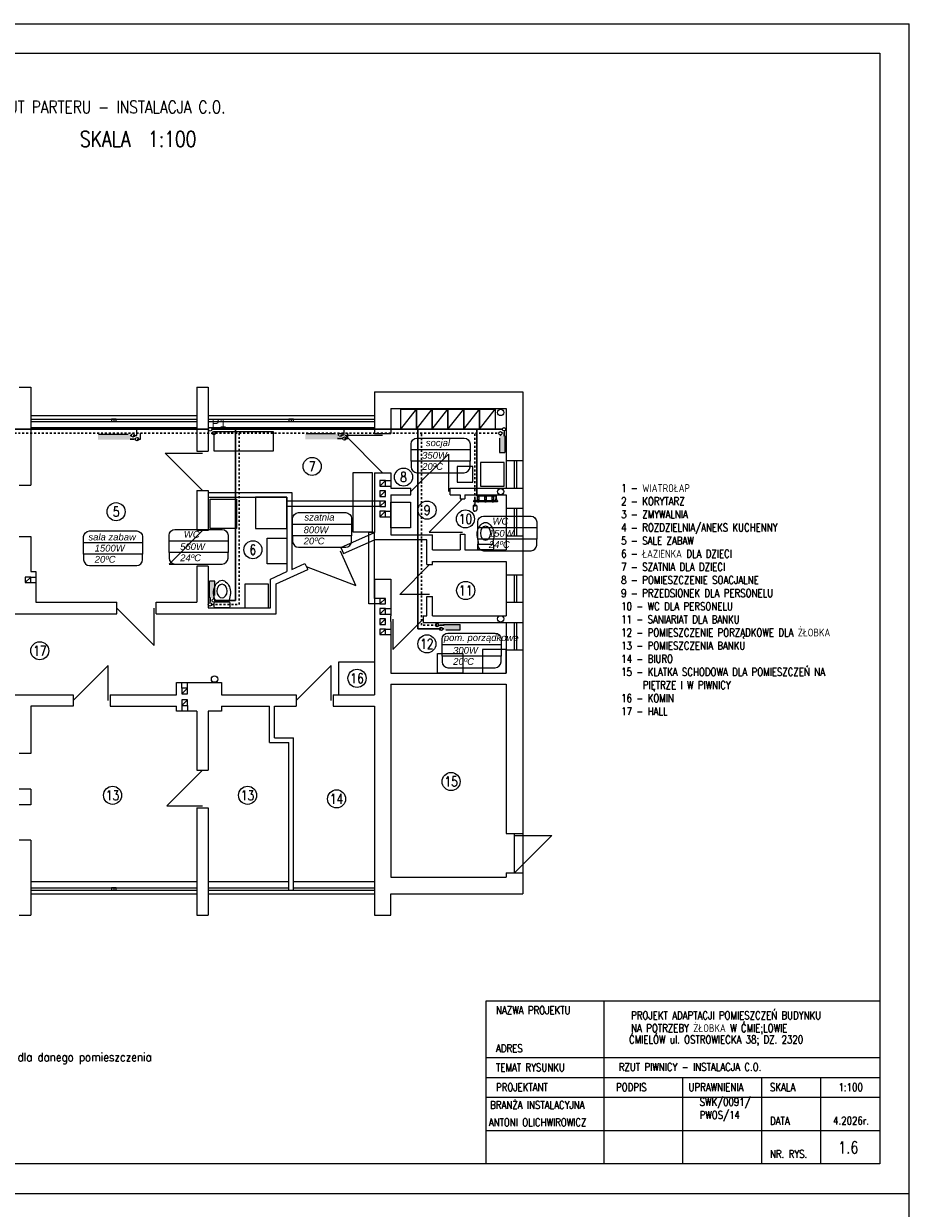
# Model space of a CAD drawing. Header units: centimetres. Extents: x 16800 to 40740, y -5708 to 2993.
# Tile 31 of 34: x 32110 to 34360, y -14 to 2993. Entities that reach past the tile are written whole.
import ezdxf
from ezdxf.enums import TextEntityAlignment as Align

# ---------------------------------------------------------------- set-up
doc = ezdxf.new("R2010")
doc.units = ezdxf.units.CM
doc.header["$MEASUREMENT"] = 0
doc.linetypes.add('3', pattern=[1, 0.5, -0.5])
doc.layers.get('defpoints').update_dxf_attribs({"color": 6})
for name, color, linetype in [('_AS_grzejniki', 192, 'Continuous'), ('_MB_grzejniki', 7, 'Continuous'), ('KS_CO_ARMATURA_1', 70, 'Continuous'), ('LINIE_PRZEKROJOWE', 7, 'Continuous'), ('napisy', 7, 'Continuous'), ('RZUT_PARTERU', 7, 'Continuous'), ('SAN_Etykiety pomieszczeń na rzucie', 7, 'Continuous'), ('TEXT', 7, 'Continuous')]:
    doc.layers.add(name, color=color, linetype=linetype)
for name, color, linetype, lineweight in [('ELEKTRYKA', 7, 'Continuous', 35), ('INSTALACJA CO', 7, 'Continuous', 25), ('instalacja wody', 5, 'Continuous', 25), ('is_co_opis', 7, 'Continuous', 30), ('linia pomocnicza', 7, 'Continuous', 18), ('linia widokowa', 8, 'Continuous', 25), ('opisy', 7, 'Continuous', 18), ('wymiary', 7, 'Continuous', 18)]:
    doc.layers.add(name, color=color, linetype=linetype, lineweight=lineweight)
doc.styles.add('Arial', font='arial.ttf', dxfattribs={"height": 150})
doc.styles.add('Etykiety pomieszczeń na rzucie', font='ariali.ttf')
doc.styles.add('OZD_C', font='romans.shx', dxfattribs={"width": 0.8})
doc.styles.get("Standard").update_dxf_attribs({"font": 'romanc.shx', "width": 0.8})

# ---------------------------------------------------------------- blocks, each defined once
blk = doc.blocks.new('KIBEL')
at = {"layer": 'RZUT_PARTERU', "color": 1, "linetype": 'Continuous'}
for p, q in [((35, 0), (-35, 0)), ((-40, -5), (-40, -25)), ((-35, -30), (35, -30)), ((40, -25), (40, -5))]:
    blk.add_line(p, q, dxfattribs=at)
for centre, start, end in [((-35, -5), 90, 180), ((-35, -25), 180, 270), ((35, -5), 0, 90), ((35, -25), 270, 0)]:
    blk.add_arc(centre, 5, start, end, dxfattribs=at)
blk.add_ellipse((0, -85), major_axis=(0, -35), ratio=0.742857, dxfattribs=at)
at = {"layer": 'RZUT_PARTERU', "color": 1, "linetype": 'Continuous', "start_tangent": (-0.126873, -0.991919), "end_tangent": (-0.115501, 0.993307)}
blk.add_spline([(-35, -30), (-40, -100), (0, -140), (40, -100), (35, -30)], degree=3, dxfattribs=at)
blk = doc.blocks.new('miska_ustępowa')
at = {"layer": 'LINIE_PRZEKROJOWE', "linetype": 'Continuous'}
blk.add_blockref('KIBEL', (0, 0), dxfattribs=at)
blk = doc.blocks.new('A$C261D7A55')
at = {"layer": '_MB_grzejniki', "color": 0}
for p, q in [((6.2, 9.3), (8.7, 9.3)), ((6.2, 4.3), (6.2, 9.3)), ((6.2, 9.3), (6.2, 9.3)), ((8.7, 4.3), (6.2, 4.3)), ((6.2, 3.3), (8.7, 3.3)), ((6.2, 2.7), (6.2, 3.3)), ((6.2, 3.3), (6.2, 3.3)), ((6.2, 3.3), (8.7, 3.3)), ((6.2, 2.7), (6.2, 3.3)), ((6.2, 3.3), (6.2, 3.3)), ((6.2, 0), (6.2, 0.5)), ((6.2, 0), (6.2, 0.5)), ((8.7, 9.3), (8.7, 4.3)), ((8.7, 3.3), (8.7, 2.7)), ((8.7, 0.5), (8.7, 0)), ((18.7, 9.3), (21.2, 9.3)), ((18.7, 4.3), (18.7, 9.3)), ((18.7, 9.3), (18.7, 9.3)), ((21.2, 4.3), (18.7, 4.3)), ((18.7, 3.3), (21.2, 3.3)), ((18.7, 2.7), (18.7, 3.3)), ((18.7, 3.3), (18.7, 3.3)), ((18.7, 0), (18.7, 0.5)), ((21.2, 9.3), (21.2, 4.3)), ((21.2, 3.3), (21.2, 2.7)), ((21.2, 0.5), (21.2, 0)), ((31.1, 9.3), (33.6, 9.3)), ((31.1, 4.3), (31.1, 9.3)), ((31.1, 9.3), (31.1, 9.3)), ((33.6, 4.3), (31.1, 4.3)), ((31.1, 3.3), (33.6, 3.3)), ((31.1, 2.7), (31.1, 3.3)), ((31.1, 3.3), (31.1, 3.3)), ((31.1, 0), (31.1, 0.5)), ((33.6, 9.3), (33.6, 4.3)), ((33.6, 3.3), (33.6, 2.7)), ((33.6, 0.5), (33.6, 0)), ((8.7, 0), (6.2, 0)), ((8.7, 0), (6.2, 0)), ((21.2, 0), (18.7, 0)), ((33.6, 0), (31.1, 0))]:
    blk.add_line(p, q, dxfattribs=at)
for points in [[(6.2, 9.3), (8.7, 9.3), (8.7, 4.3), (6.2, 4.3), (6.2, 9.3)], [(6.5, 4.3), (8.5, 4.3), (8.5, 3.3), (6.5, 3.3), (6.5, 4.3)], [(6.5, 4.3), (8.5, 4.3), (8.5, 3.3), (6.5, 3.3), (6.5, 4.3)], [(18.7, 9.3), (21.2, 9.3), (21.2, 4.3), (18.7, 4.3), (18.7, 9.3)], [(18.9, 4.3), (20.9, 4.3), (20.9, 3.3), (18.9, 3.3), (18.9, 4.3)], [(18.9, 4.3), (20.9, 4.3), (20.9, 3.3), (18.9, 3.3), (18.9, 4.3)], [(31.1, 9.3), (33.6, 9.3), (33.6, 4.3), (31.1, 4.3), (31.1, 9.3)], [(31.4, 4.3), (33.4, 4.3), (33.4, 3.3), (31.4, 3.3), (31.4, 4.3)], [(31.4, 4.3), (33.4, 4.3), (33.4, 3.3), (31.4, 3.3), (31.4, 4.3)]]:
    blk.add_lwpolyline(points, close=True, dxfattribs=at)
for points in [[(18.7, 2.7), (18.7, 3.3), (18.7, 3.3)], [(18.7, 3.3), (21.2, 3.3), (21.2, 2.7)], [(21.2, 0.5), (21.2, 0), (18.7, 0), (18.7, 0.5)], [(31.1, 2.7), (31.1, 3.3), (31.1, 3.3)], [(31.1, 3.3), (33.6, 3.3), (33.6, 2.7)], [(33.6, 0.5), (33.6, 0), (31.1, 0), (31.1, 0.5)]]:
    blk.add_lwpolyline(points, dxfattribs=at)
for points in [[(0, 2.3), (0, 2.5), (0.2, 2.7), (0.4, 2.7)], [(0, 0.9), (0, 0.9), (0, 2.3), (0, 2.3)], [(0.4, 0.5), (0.2, 0.5), (0, 0.7), (0, 0.9)], [(0.4, 2.7), (0.4, 2.7), (0.7, 2.7), (1.2, 2.7)], [(39.5, 0.5), (39.5, 0.5), (0.4, 0.5), (0.4, 0.5)], [(2.8, 2.7), (11.2, 2.7), (28.7, 2.7), (37.1, 2.7)], [(38.7, 2.7), (39.2, 2.7), (39.5, 2.7), (39.5, 2.7)], [(39.5, 2.7), (39.7, 2.7), (39.9, 2.5), (39.9, 2.3)], [(39.9, 0.9), (39.9, 0.7), (39.7, 0.5), (39.5, 0.5)], [(39.9, 2.3), (39.9, 2.3), (39.9, 0.9), (39.9, 0.9)]]:
    blk.add_open_spline(points, degree=3, dxfattribs=at)
for points in [[(0.5, 4), (0.5, 4.8), (1.2, 5.5), (2, 5.5), (2.8, 5.5), (3.5, 4.8), (3.5, 4), (3.5, 3.1), (2.8, 2.5), (2, 2.5), (1.2, 2.5), (0.5, 3.1), (0.5, 4), (0.5, 4), (0.5, 4), (0.5, 4)], [(36.4, 4), (36.4, 4.8), (37.1, 5.5), (37.9, 5.5), (38.7, 5.5), (39.4, 4.8), (39.4, 4), (39.4, 3.1), (38.7, 2.5), (37.9, 2.5), (37.1, 2.5), (36.4, 3.1), (36.4, 4), (36.4, 4), (36.4, 4), (36.4, 4)]]:
    blk.add_open_spline(points, degree=3, knots=[0, 0, 0, 0, 1, 1, 1, 2, 2, 2, 3, 3, 3, 4, 4, 4, 5, 5, 5, 5], dxfattribs=at)

msp = doc.modelspace()

# ---------------------------------------------------------------- hatches: boundary and pattern name
at = {"layer": 'INSTALACJA CO'}
for points in [[(32298.693, 1936.618), (32298.693, 1950.299), (32381.574, 1950.299), (32381.574, 1936.618)], [(32825.612, 1937.951), (32825.612, 1951.632), (32908.492, 1951.632), (32908.492, 1937.951)], [(33332.392, 1904.574), (33318.734, 1904.574), (33318.734, 1946.719), (33332.414, 1946.719)], [(32581.811, 1577.313), (32595.47, 1577.313), (32595.47, 1535.168), (32581.789, 1535.168)], [(33219.066, 1467.759), (33219.066, 1454.1), (33176.92, 1454.1), (33176.92, 1467.781)]]:
    msp.add_hatch(color=256, dxfattribs=at).paths.add_polyline_path(points)

# ---------------------------------------------------------------- linework, layer by layer
at = {"layer": 'defpoints'}
for p, q in [((30160, 2993), (34360, 2993)), ((34360, 23), (34360, 2993)), ((30235, 2918), (34285, 2918)), ((34285, 2918), (34285, 98)), ((34285, 98), (30235, 98)), ((30160, 23), (34360, 23)), ((30160, 23), (34360, 23)), ((34360, -2947), (34360, 23))]:
    msp.add_line(p, q, dxfattribs=at)
at = {"layer": 'instalacja wody', "color": 0, "lineweight": 20}
for centre in [(32583.971, 1963.133), (32593.374, 1953.526), (33321.128, 1953.247), (33330.692, 1963.247), (32388.101, 1947.904), (32398.101, 1938.34), (32915.02, 1949.238), (32925.02, 1939.674), (32583.512, 1518.641), (32593.075, 1528.641), (33160.393, 1466.058), (33170.393, 1456.494)]:
    msp.add_circle(centre, 4.294, dxfattribs=at)
at = {"layer": 'KS_CO_ARMATURA_1', "color": 21, "ltscale": 0.5}
for p, q in [((33258.024, 1774.437), (33255.024, 1774.437)), ((33255.705, 1770.173), (33255.705, 1774.437)), ((33256.521, 1778.977), (33256.521, 1768.337)), ((33257.337, 1770.173), (33257.337, 1774.437)), ((33251.915, 1770.173), (33255.705, 1770.173)), ((33251.915, 1770.173), (33251.915, 1759.949)), ((33251.915, 1768.807), (33257.301, 1768.807)), ((33251.915, 1759.949), (33253.711, 1755.161)), ((33253.711, 1755.161), (33256.521, 1755.161)), ((33261.126, 1768.807), (33255.74, 1768.807)), ((33259.331, 1755.161), (33256.521, 1755.161)), ((33261.126, 1770.173), (33257.337, 1770.173)), ((33261.126, 1759.949), (33259.331, 1755.161)), ((33261.126, 1768.807), (33261.126, 1770.173)), ((33261.126, 1768.807), (33261.126, 1759.949))]:
    msp.add_line(p, q, dxfattribs=at)
at = {"layer": 'linia pomocnicza'}
for p, q in [((32128, 1989), (32550, 1989)), ((32579, 1989), (33001, 1989)), ((33068, 1964), (33108, 2014)), ((33108, 1964), (33148, 2014)), ((33148, 1964), (33188, 2014)), ((33188, 1964), (33228, 2014)), ((33228, 1964), (33268, 2014)), ((33268, 1964), (33308, 2014)), ((32128, 1983), (32550, 1983)), ((32397.747, 1947.904), (32397.747, 1963.247)), ((32579, 1983), (33001, 1983)), ((32924.666, 1949.238), (32924.666, 1963.247)), ((33330.692, 1958.953), (33330.692, 1956.238)), ((32388.101, 1947.904), (32397.747, 1947.904)), ((32393.807, 1938.34), (32391.092, 1938.34)), ((32398.101, 1938.34), (32406.582, 1938.34)), ((32406.582, 1938.34), (32406.582, 1953.247)), ((32915.02, 1949.238), (32924.666, 1949.238)), ((32920.726, 1939.674), (32918.011, 1939.674)), ((32925.02, 1939.674), (32933.5, 1939.674)), ((33022, 1853), (32927, 1948)), ((32927, 1948), (33022, 1948)), ((32933.5, 1939.674), (32933.5, 1953.247)), ((33332.392, 1946.664), (33332.392, 1904.574)), ((32564.5, 1808), (32469.5, 1903)), ((32469.5, 1903), (32564.5, 1903)), ((33094, 1805.5), (33189, 1900.5)), ((33189, 1900.5), (33189, 1805.5)), ((33318.734, 1904.574), (33332.392, 1904.574)), ((33357, 1814), (33357, 1884)), ((33363, 1814), (33363, 1884)), ((33029, 1833), (33043, 1833)), ((33029, 1819), (33043, 1819)), ((33015, 1781), (32779, 1781)), ((33225, 1787), (33140, 1702)), ((33015, 1767), (32779, 1767)), ((33029, 1755), (33043, 1755)), ((33357, 1693), (33357, 1763)), ((33363, 1693), (33363, 1763)), ((33029, 1741), (33043, 1741)), ((32564.5, 1706), (32479.5, 1621)), ((32987, 1520), (32987, 1701.633)), ((33001, 1701.633), (32987, 1701.633)), ((33001, 1534), (33001, 1701.633)), ((33140, 1702), (33225, 1702)), ((32953.73, 1566.983), (32914.84, 1653.658)), ((32479.5, 1621), (32564.5, 1621)), ((32828.165, 1614.768), (32953.73, 1566.983)), ((33065.5, 1544), (33141.5, 1620)), ((33357, 1524), (33357, 1594)), ((33363, 1524), (33363, 1594)), ((32128, 1588), (32141, 1588)), ((32128, 1574), (32141, 1574)), ((32595.47, 1577.313), (32581.811, 1577.313)), ((32581.811, 1535.224), (32581.811, 1577.313)), ((33015, 1534), (33001, 1534)), ((33141.5, 1544), (33065.5, 1544)), ((32347, 1509.5), (32442, 1414.5)), ((32442, 1414.5), (32442, 1509.5)), ((32583.512, 1522.935), (32583.512, 1525.65)), ((33015, 1520), (32987, 1520)), ((33029, 1508), (33043, 1508)), ((33029, 1494), (33043, 1494)), ((33048, 1481.5), (33048, 1404.5)), ((33048, 1404.5), (33125, 1481.5)), ((33029, 1456), (33043, 1456)), ((33164.687, 1466.058), (33167.402, 1466.058)), ((33176.976, 1467.759), (33219.066, 1467.759)), ((33219.066, 1454.1), (33219.066, 1467.759)), ((33357, 1403), (33357, 1473)), ((33363, 1403), (33363, 1473)), ((33029, 1442), (33043, 1442)), ((32325, 1363.5), (32236, 1274.5)), ((32325, 1274.5), (32325, 1363.5)), ((32891, 1363.5), (32802, 1274.5)), ((32891, 1274.5), (32891, 1363.5)), ((32512, 1306), (32512, 1320)), ((32526, 1306), (32526, 1320)), ((32512, 1262), (32512, 1248)), ((32526, 1262), (32526, 1248)), ((32564.5, 1098), (32473.5, 1007)), ((32473.5, 1007), (32564.5, 1007)), ((33357, 932), (33452, 932)), ((33452, 932), (33357, 837)), ((32128, 799), (32550, 799)), ((32128, 793), (32550, 793)), ((32579, 799), (32784, 799)), ((32579, 793), (32784, 793)), ((32796, 799), (33001, 799)), ((32796, 793), (33001, 793))]:
    msp.add_line(p, q, dxfattribs=at)
for points in [[(33068, 2014), (33108, 2014), (33108, 1964), (33068, 1964), (33068, 2014)], [(33108, 2014), (33148, 2014), (33148, 1964), (33108, 1964), (33108, 2014)], [(33148, 2014), (33188, 2014), (33188, 1964), (33148, 1964), (33148, 2014)], [(33188, 2014), (33228, 2014), (33228, 1964), (33188, 1964), (33188, 2014)], [(33228, 2014), (33268, 2014), (33268, 1964), (33228, 1964), (33228, 2014)], [(33268, 2014), (33308, 2014), (33308, 1964), (33268, 1964), (33268, 2014)], [(32594, 1958), (32744, 1958), (32744, 1908), (32594, 1908), (32594, 1958)], [(33251, 1849), (33251, 1869), (33211, 1869), (33211, 1829), (33251, 1829), (33251, 1849)], [(33331, 1819), (33331, 1879), (33271, 1879), (33271, 1819), (33331, 1819)], [(32996, 1853), (32946, 1853), (32946, 1703), (32996, 1703), (32996, 1853)], [(32584, 1786), (32651, 1786), (32651, 1711), (32584, 1711), (32584, 1786)], [(32779, 1791), (32699, 1791), (32699, 1711), (32779, 1711), (32779, 1791)], [(33043, 1778.5), (33093, 1778.5), (33093, 1713.5), (33043, 1713.5), (33043, 1778.5)], [(32729, 1687), (32779, 1687), (32779, 1622), (32729, 1622), (32729, 1687)], [(32731.964, 1510), (32731.964, 1570), (32671.964, 1570), (32671.964, 1510), (32731.964, 1510)], [(33226, 1394), (33226, 1344), (33161, 1344), (33161, 1394), (33226, 1394)], [(33336, 1404), (33276, 1404), (33276, 1344), (33336, 1344), (33336, 1404)]]:
    msp.add_lwpolyline(points, dxfattribs=at)
for centre in [(32843, 1869), (33075.082, 1841.956), (32345, 1754), (33135, 1758), (33232.306, 1735.682), (32692.469, 1657.401), (33233, 1554), (32151, 1401), (33134.445, 1418.516), (32957, 1331), (33196, 1069), (32336, 1034), (32679, 1034), (32905, 1025)]:
    msp.add_circle(centre, 23, dxfattribs=at)
at = {"layer": 'linia widokowa'}
for p, q in [((32099, 2070), (32128, 2070)), ((32128, 2070), (32128, 1821)), ((32550, 2070), (32550, 1908)), ((32550, 2070), (32579, 2070)), ((32579, 2070), (32579, 1908)), ((33001, 2058), (33001, 1953)), ((33001, 2058), (33378, 2058)), ((33378, 2058), (33378, 784)), ((33043, 2016), (33043, 1953)), ((33043, 2016), (33336, 2016)), ((33336, 2016), (33336, 1814)), ((32128, 1998), (32550, 1998)), ((32339, 1989), (32339, 1983)), ((32579, 1998), (33001, 1998)), ((32790, 1989), (32790, 1983)), ((32128, 1968), (32550, 1968)), ((32579, 1968), (33001, 1968)), ((32375.641, 1950.299), (32300.641, 1950.299)), ((32902.56, 1951.632), (32827.559, 1951.632)), ((33001, 1953), (33043, 1953)), ((33318.734, 1940.787), (33318.734, 1904.574)), ((32550, 1908), (32579, 1908)), ((33336, 1884), (33378, 1884)), ((33001, 1853), (33001, 1701.633)), ((33001, 1853), (33043, 1853)), ((33043, 1853), (33043, 1814)), ((32099, 1821), (32128, 1821)), ((32550, 1808), (32550, 1706)), ((32550, 1808), (32579, 1808)), ((32579, 1808), (32579, 1706)), ((33015, 1819), (33029, 1833)), ((33015, 1793), (33029, 1807)), ((33043, 1814), (33094, 1814)), ((33094, 1797), (33094, 1814)), ((33194, 1814), (33336, 1814)), ((33194, 1797), (33194, 1814)), ((33336, 1814), (33378, 1814)), ((32579, 1803), (32791, 1803)), ((32579, 1791), (32779, 1791)), ((32779, 1791), (32779, 1602.024)), ((32791, 1803), (32791, 1607.408)), ((33015, 1767), (33029, 1781)), ((33043, 1797), (33043, 1695)), ((33043, 1797), (33094, 1797)), ((33194, 1797), (33219, 1797)), ((33219, 1797), (33219, 1787)), ((33219, 1787), (33231, 1787)), ((33231, 1797), (33231, 1787)), ((33231, 1797), (33336, 1797)), ((33336, 1797), (33336, 1657)), ((33015, 1741), (33029, 1755)), ((33336, 1763), (33378, 1763)), ((32099, 1691), (32128, 1691)), ((32128, 1691), (32128, 1602)), ((32579, 1706), (32550, 1706)), ((32915.922, 1663.46), (33001, 1701.633)), ((33043, 1695), (33149, 1695)), ((33149, 1657), (33149, 1695)), ((33219, 1697), (33219, 1657)), ((33219, 1697), (33231, 1697)), ((33231, 1697), (33231, 1657)), ((33336, 1693), (33378, 1693)), ((32915.922, 1663.46), (32922.882, 1647.949)), ((32922.882, 1647.949), (33001, 1683)), ((33134, 1683), (33001, 1683)), ((33134, 1620), (33134, 1683)), ((33149, 1657), (33219, 1657)), ((33231, 1657), (33336, 1657)), ((33149, 1628), (33336, 1628)), ((33149, 1620), (33149, 1628)), ((33336, 1628), (33336, 1490)), ((32128, 1602), (32141, 1602)), ((32141, 1602), (32141, 1524)), ((32550, 1616), (32550, 1524)), ((32579, 1616), (32550, 1616)), ((32579, 1616), (32579, 1510)), ((32736.964, 1583.163), (32779, 1602.024)), ((32751.964, 1571.26), (32831.645, 1607.012)), ((32791, 1607.408), (32824.686, 1622.523)), ((32824.686, 1622.523), (32831.645, 1607.012)), ((33134, 1620), (33149, 1620)), ((33336, 1594), (33378, 1594)), ((32595.47, 1541.101), (32595.47, 1577.313)), ((32736.964, 1510), (32736.964, 1583.163)), ((32751.964, 1495), (32751.964, 1571.26)), ((33001, 1583), (33001, 1289)), ((33001, 1583), (33043, 1583)), ((33043, 1583), (33043, 1490)), ((33015, 1520), (33029, 1534)), ((33134, 1490), (33134, 1539)), ((33134, 1539), (33149, 1539)), ((33149, 1490), (33149, 1539)), ((32141, 1524), (32347, 1524)), ((32347, 1495), (32347, 1524)), ((32447, 1524), (32550, 1524)), ((32447, 1495), (32447, 1524)), ((32579, 1510), (32736.964, 1510)), ((33015, 1494), (33029, 1508)), ((33336, 1524), (33378, 1524)), ((31888, 1495), (32347, 1495)), ((32447, 1495), (32582, 1495)), ((32582, 1495), (32751.964, 1495)), ((33015, 1468), (33029, 1482)), ((33043, 1475), (33043, 1490)), ((33043, 1475), (33043, 1344)), ((33125, 1490), (33134, 1490)), ((33125, 1490), (33125, 1473)), ((33149, 1490), (33336, 1490)), ((33015, 1442), (33029, 1456)), ((33125, 1473), (33336, 1473)), ((33182.853, 1454.1), (33219.066, 1454.1)), ((33336, 1473), (33336, 1344)), ((33336, 1473), (33378, 1473)), ((33336, 1403), (33378, 1403)), ((32911, 1289), (32911, 1373)), ((32911, 1373), (33001, 1373)), ((33043, 1344), (33336, 1344)), ((32498, 1289), (32498, 1320)), ((32498, 1320), (32613, 1320)), ((32613, 1320), (32613, 1289)), ((33043, 1316), (33043, 826)), ((33043, 1316), (33336, 1316)), ((33336, 1316), (33336, 937)), ((32018, 1289), (32236, 1289)), ((32236, 1289), (32236, 1260)), ((32330, 1289), (32498, 1289)), ((32330, 1289), (32330, 1260)), ((32613, 1289), (32802, 1289)), ((32802, 1289), (32802, 1260)), ((32896, 1289), (33001, 1289)), ((32896, 1289), (32896, 1260)), ((32128, 1260), (32128, 1140)), ((32236, 1260), (32128, 1260)), ((32330, 1260), (32498, 1260)), ((32550, 1248), (32550, 1098)), ((32579, 1248), (32579, 1098)), ((32613, 1260), (32735, 1260)), ((32735, 1168), (32735, 1260)), ((32747, 1260), (32802, 1260)), ((32747, 1180), (32747, 1260)), ((32896, 1260), (33001, 1260)), ((33001, 1260), (33001, 784)), ((32747, 1180), (32796, 1180)), ((32796, 793), (32796, 1180)), ((32735, 1168), (32784, 1168)), ((32784, 793), (32784, 1168)), ((32128, 1140), (32099, 1140)), ((32550, 1098), (32579, 1098)), ((32128, 1050), (32099, 1050)), ((32128, 1050), (32128, 1010)), ((32128, 1010), (32099, 1010)), ((32550, 1002), (32550, 784)), ((32550, 1002), (32579, 1002)), ((32579, 1002), (32579, 784)), ((33336, 937), (33378, 937)), ((33357, 837), (33357, 937)), ((32128, 920), (32099, 920)), ((32128, 920), (32128, 784)), ((32550, 814), (32128, 814)), ((32784, 814), (32579, 814)), ((33001, 814), (32796, 814)), ((33043, 826), (33336, 826)), ((33336, 837), (33336, 826)), ((33336, 837), (33378, 837)), ((32128, 784), (32550, 784)), ((32128, 784), (32128, 730)), ((32339, 799), (32339, 793)), ((32550, 784), (32550, 730)), ((32579, 784), (33001, 784)), ((32579, 784), (32579, 730)), ((32784, 793), (32796, 793)), ((33001, 784), (33001, 730)), ((33043, 784), (33378, 784)), ((33043, 730), (33043, 784)), ((32099, 730), (32128, 730)), ((32550, 730), (32579, 730)), ((33001, 730), (33043, 730)), ((33285, 512.381), (34285, 512.381)), ((33285, 98), (33285, 512.381)), ((33585, 98), (33585, 512.381)), ((34285, 512.381), (34285, 98)), ((33285, 368), (34285, 368)), ((33285, 318), (34285, 318)), ((33785, 98), (33785, 318)), ((33985, 98), (33985, 318)), ((34135, 98), (34135, 318)), ((33285, 268), (34285, 268)), ((33285, 183), (34285, 183)), ((34285, 98), (33285, 98))]:
    msp.add_line(p, q, dxfattribs=at)
for points in [[(32339, 1989), (32333, 1989), (32333, 1983), (32345, 1983), (32345, 1989), (32339, 1989)], [(32790, 1989), (32784, 1989), (32784, 1983), (32796, 1983), (32796, 1989), (32790, 1989)], [(33029, 1826), (33029, 1833), (33015, 1833), (33015, 1819), (33029, 1819), (33029, 1826)], [(33029, 1800), (33029, 1807), (33015, 1807), (33015, 1793), (33029, 1793), (33029, 1800)], [(33029, 1774), (33029, 1781), (33015, 1781), (33015, 1767), (33029, 1767), (33029, 1774)], [(33029, 1748), (33029, 1755), (33015, 1755), (33015, 1741), (33029, 1741), (33029, 1748)], [(32128, 1581), (32128, 1588), (32114, 1588), (32114, 1574), (32128, 1574), (32128, 1588), (32114, 1574)], [(33029, 1527), (33029, 1534), (33015, 1534), (33015, 1520), (33029, 1520), (33029, 1527)], [(33029, 1501), (33029, 1508), (33015, 1508), (33015, 1494), (33029, 1494), (33029, 1501)], [(33029, 1475), (33029, 1482), (33015, 1482), (33015, 1468), (33029, 1468), (33029, 1475)], [(33029, 1449), (33029, 1456), (33015, 1456), (33015, 1442), (33029, 1442), (33029, 1449)], [(32526, 1299), (32526, 1306), (32512, 1306), (32512, 1292), (32526, 1292), (32526, 1306), (32512, 1292)], [(32512, 1269), (32512, 1262), (32526, 1262), (32526, 1276), (32512, 1276), (32512, 1262), (32526, 1276)], [(32550, 1248), (32498, 1248), (32498, 1260)], [(32613, 1260), (32613, 1248), (32579, 1248)], [(32339, 799), (32333, 799), (32333, 793), (32345, 793), (32345, 799), (32339, 799)]]:
    msp.add_lwpolyline(points, dxfattribs=at)
for centre in [(33322, 2006), (33322, 1805), (33322, 1482), (32595, 1329)]:
    msp.add_circle(centre, 8, dxfattribs=at)
at = {"layer": 'SAN_Etykiety pomieszczeń na rzucie', "color": 0}
for points in [[(33094.278, 1882.336), (33094.278, 1911.736), (33244.278, 1911.736), (33244.278, 1882.336), (33094.278, 1882.336)], [(32793.224, 1693.145), (32793.224, 1722.545), (32943.224, 1722.545), (32943.224, 1693.145), (32793.224, 1693.145)], [(33263.677, 1684.151), (33263.677, 1713.551), (33413.677, 1713.551), (33413.677, 1684.151), (33263.677, 1684.151)], [(32262.385, 1646.601), (32262.385, 1676.001), (32412.385, 1676.001), (32412.385, 1646.601), (32262.385, 1646.601)], [(32479.5, 1650.4), (32479.5, 1679.8), (32629.5, 1679.8), (32629.5, 1650.4), (32479.5, 1650.4)], [(33172.972, 1387.213), (33172.972, 1416.613), (33322.972, 1416.613), (33322.972, 1387.213), (33172.972, 1387.213)]]:
    msp.add_lwpolyline(points, dxfattribs=at)
for points in [[(33094.278, 1911.736), (33094.278, 1913.086), (33094.278, 1925.086), (33094.278, 1926.436), (33094.278, 1926.436), (33094.278, 1933.786), (33101.628, 1941.136), (33108.978, 1941.136), (33108.978, 1941.136), (33110.328, 1941.136), (33228.228, 1941.136), (33229.578, 1941.136), (33229.578, 1941.136), (33236.928, 1941.136), (33244.278, 1933.786), (33244.278, 1926.436), (33244.278, 1926.436), (33244.278, 1925.086), (33244.278, 1913.086), (33244.278, 1911.736)], [(33094.278, 1882.336), (33094.278, 1880.986), (33094.278, 1868.986), (33094.278, 1867.636), (33094.278, 1867.636), (33094.278, 1860.286), (33101.628, 1852.936), (33108.978, 1852.936), (33108.978, 1852.936), (33110.328, 1852.936), (33228.228, 1852.936), (33229.578, 1852.936), (33229.578, 1852.936), (33236.928, 1852.936), (33244.278, 1860.286), (33244.278, 1867.636), (33244.278, 1867.636), (33244.278, 1868.986), (33244.278, 1880.986), (33244.278, 1882.336)], [(32793.224, 1722.545), (32793.224, 1723.895), (32793.224, 1735.895), (32793.224, 1737.245), (32793.224, 1737.245), (32793.224, 1744.595), (32800.574, 1751.945), (32807.924, 1751.945), (32807.924, 1751.945), (32809.274, 1751.945), (32927.174, 1751.945), (32928.524, 1751.945), (32928.524, 1751.945), (32935.874, 1751.945), (32943.224, 1744.595), (32943.224, 1737.245), (32943.224, 1737.245), (32943.224, 1735.895), (32943.224, 1723.895), (32943.224, 1722.545)], [(33263.677, 1713.551), (33263.677, 1714.901), (33263.677, 1726.901), (33263.677, 1728.251), (33263.677, 1728.251), (33263.677, 1735.601), (33271.027, 1742.951), (33278.377, 1742.951), (33278.377, 1742.951), (33279.727, 1742.951), (33397.627, 1742.951), (33398.977, 1742.951), (33398.977, 1742.951), (33406.327, 1742.951), (33413.677, 1735.601), (33413.677, 1728.251), (33413.677, 1728.251), (33413.677, 1726.901), (33413.677, 1714.901), (33413.677, 1713.551)], [(32262.385, 1676.001), (32262.385, 1677.351), (32262.385, 1689.351), (32262.385, 1690.701), (32262.385, 1690.701), (32262.385, 1698.051), (32269.735, 1705.401), (32277.085, 1705.401), (32277.085, 1705.401), (32278.435, 1705.401), (32396.335, 1705.401), (32397.685, 1705.401), (32397.685, 1705.401), (32405.035, 1705.401), (32412.385, 1698.051), (32412.385, 1690.701), (32412.385, 1690.701), (32412.385, 1689.351), (32412.385, 1677.351), (32412.385, 1676.001)], [(32479.5, 1679.8), (32479.5, 1681.15), (32479.5, 1693.15), (32479.5, 1694.5), (32479.5, 1694.5), (32479.5, 1701.85), (32486.85, 1709.2), (32494.2, 1709.2), (32494.2, 1709.2), (32495.55, 1709.2), (32613.45, 1709.2), (32614.8, 1709.2), (32614.8, 1709.2), (32622.15, 1709.2), (32629.5, 1701.85), (32629.5, 1694.5), (32629.5, 1694.5), (32629.5, 1693.15), (32629.5, 1681.15), (32629.5, 1679.8)], [(32793.224, 1693.145), (32793.224, 1691.795), (32793.224, 1679.795), (32793.224, 1678.445), (32793.224, 1678.445), (32793.224, 1671.095), (32800.574, 1663.745), (32807.924, 1663.745), (32807.924, 1663.745), (32809.274, 1663.745), (32927.174, 1663.745), (32928.524, 1663.745), (32928.524, 1663.745), (32935.874, 1663.745), (32943.224, 1671.095), (32943.224, 1678.445), (32943.224, 1678.445), (32943.224, 1679.795), (32943.224, 1691.795), (32943.224, 1693.145)], [(33263.677, 1684.151), (33263.677, 1682.801), (33263.677, 1670.801), (33263.677, 1669.451), (33263.677, 1669.451), (33263.677, 1662.101), (33271.027, 1654.751), (33278.377, 1654.751), (33278.377, 1654.751), (33279.727, 1654.751), (33397.627, 1654.751), (33398.977, 1654.751), (33398.977, 1654.751), (33406.327, 1654.751), (33413.677, 1662.101), (33413.677, 1669.451), (33413.677, 1669.451), (33413.677, 1670.801), (33413.677, 1682.801), (33413.677, 1684.151)], [(32262.385, 1646.601), (32262.385, 1645.251), (32262.385, 1633.251), (32262.385, 1631.901), (32262.385, 1631.901), (32262.385, 1624.551), (32269.735, 1617.201), (32277.085, 1617.201), (32277.085, 1617.201), (32278.435, 1617.201), (32396.335, 1617.201), (32397.685, 1617.201), (32397.685, 1617.201), (32405.035, 1617.201), (32412.385, 1624.551), (32412.385, 1631.901), (32412.385, 1631.901), (32412.385, 1633.251), (32412.385, 1645.251), (32412.385, 1646.601)], [(32479.5, 1650.4), (32479.5, 1649.05), (32479.5, 1637.05), (32479.5, 1635.7), (32479.5, 1635.7), (32479.5, 1628.35), (32486.85, 1621), (32494.2, 1621), (32494.2, 1621), (32495.55, 1621), (32613.45, 1621), (32614.8, 1621), (32614.8, 1621), (32622.15, 1621), (32629.5, 1628.35), (32629.5, 1635.7), (32629.5, 1635.7), (32629.5, 1637.05), (32629.5, 1649.05), (32629.5, 1650.4)], [(33172.972, 1416.613), (33172.972, 1417.963), (33172.972, 1429.963), (33172.972, 1431.313), (33172.972, 1431.313), (33172.972, 1438.663), (33180.322, 1446.013), (33187.672, 1446.013), (33187.672, 1446.013), (33189.022, 1446.013), (33306.922, 1446.013), (33308.272, 1446.013), (33308.272, 1446.013), (33315.622, 1446.013), (33322.972, 1438.663), (33322.972, 1431.313), (33322.972, 1431.313), (33322.972, 1429.963), (33322.972, 1417.963), (33322.972, 1416.613)], [(33172.972, 1387.213), (33172.972, 1385.863), (33172.972, 1373.863), (33172.972, 1372.513), (33172.972, 1372.513), (33172.972, 1365.163), (33180.322, 1357.813), (33187.672, 1357.813), (33187.672, 1357.813), (33189.022, 1357.813), (33306.922, 1357.813), (33308.272, 1357.813), (33308.272, 1357.813), (33315.622, 1357.813), (33322.972, 1365.163), (33322.972, 1372.513), (33322.972, 1372.513), (33322.972, 1373.863), (33322.972, 1385.863), (33322.972, 1387.213)]]:
    msp.add_open_spline(points, degree=3, knots=[0, 0, 0, 0, 0.05, 0.05, 0.05, 0.050001, 0.1, 0.1, 0.1, 0.100001, 0.15000001, 0.15000001, 0.15000001, 0.15000101, 0.2, 0.2, 0.2, 0.200001, 1, 1, 1, 1], dxfattribs=at)
at = {"layer": 'wymiary', "color": 22, "lineweight": 30}
for p, q in [((31696.627, 1963.247), (32579.679, 1963.247)), ((32588.264, 1963.247), (33326.398, 1963.247)), ((32647.906, 1528.641), (32647.906, 1963.247)), ((33111.073, 1456.322), (33111.073, 1961.89)), ((33261.639, 1794.537), (33261.639, 1963.247)), ((32381.118, 1947.904), (32383.807, 1947.904)), ((32908.037, 1949.238), (32910.726, 1949.238)), ((33321.128, 1946.264), (33321.128, 1948.953)), ((33310.78, 1794.537), (33261.639, 1794.537)), ((33310.78, 1784.056), (33310.78, 1794.537)), ((32593.075, 1535.624), (32593.075, 1532.935)), ((32597.37, 1528.641), (32647.906, 1528.641)), ((33170.393, 1456.494), (33111.073, 1456.494)), ((33177.376, 1456.494), (33174.687, 1456.494))]:
    msp.add_line(p, q, dxfattribs=at)
at = {"layer": 'wymiary', "color": 22, "linetype": '3', "lineweight": 30, "ltscale": 20}
for p, q in [((33330.692, 1945.497), (33330.692, 1958.953)), ((32380.351, 1938.34), (32393.807, 1938.34)), ((32907.27, 1939.674), (32920.726, 1939.674)), ((32583.512, 1536.391), (32583.512, 1522.935)), ((33178.143, 1466.058), (33164.687, 1466.058))]:
    msp.add_line(p, q, dxfattribs=at)
at = {"layer": 'wymiary', "color": 22, "linetype": '3', "lineweight": 30, "ltscale": 10}
for p, q in [((31706.627, 1953.247), (32589.089, 1953.247)), ((32597.659, 1953.247), (33316.834, 1953.247)), ((32657.906, 1518.641), (32657.906, 1953.247)), ((33121.073, 1466.058), (33121.073, 1951.89)), ((33256.639, 1786.423), (33256.639, 1953.247)), ((32587.806, 1518.641), (32657.906, 1518.641)), ((33160.393, 1466.058), (33121.073, 1466.058))]:
    msp.add_line(p, q, dxfattribs=at)

# ---------------------------------------------------------------- block references
at = {"layer": '_AS_grzejniki', "xscale": 1.5, "yscale": 1.5, "zscale": 1.5}
msp.add_blockref('A$C261D7A55', (33253.615, 1778.224), dxfattribs=at)
at = {"layer": 'linia pomocnicza', "xscale": -0.5, "yscale": 0.5, "zscale": 0.5, "rotation": 180}
for p in [(33283.5, 1657), (32614, 1510)]:
    msp.add_blockref('miska_ustępowa', p, dxfattribs=at)

# ---------------------------------------------------------------- texts
at = {"layer": 'ELEKTRYKA', "color": 0, "lineweight": 25, "char_height": 20, "attachment_point": 1}
for s, insert, width in [('BRANŻA INSTALACYJNA', (33295.069, 257.872), 299.96462), ('SWK/0091/\\PPWOS/14', (33827.305, 265.771), 88.40501), ('ANTONI OLICHWIROWICZ', (33291.602, 213.901), 299.96462)]:
    msp.add_mtext(s, dxfattribs=dict(at, insert=insert, width=width))
at = {"layer": 'is_co_opis', "color": 0, "lineweight": 18, "style": 'OZD_C', "width": 0.880585}
msp.add_text('moc grzejnika; moc ogrzewania podłogowego dla danego pomieszczenia', height=21.6, dxfattribs=at).set_placement((31500.601, 358.814))
at = {"layer": 'linia pomocnicza', "width": 0.8}
for s, p in [('7', (32843, 1869)), ('8', (33075.082, 1841.956)), ('5', (32345, 1754)), ('9', (33135, 1758)), ('10', (33232.306, 1735.682)), ('6', (32692.469, 1657.401)), ('11', (33233, 1554)), ('17', (32151, 1401)), ('12', (33134.445, 1418.516)), ('16', (32957, 1331)), ('15', (33196, 1069)), ('13', (32336, 1034)), ('13', (32679, 1034)), ('14', (32905, 1025))]:
    msp.add_text(s, height=25, dxfattribs=at).set_placement(p, align=Align.MIDDLE)
at = {"layer": 'linia pomocnicza', "insert": (33628, 1824), "char_height": 20, "attachment_point": 1}
msp.add_mtext_dynamic_manual_height_columns('1 - WIATROŁAP\\P2 - KORYTARZ\\P3 - ZMYWALNIA\\P4 - ROZDZIELNIA/ANEKS KUCHENNY\\P5 - SALE ZABAW\\P6 - ŁAZIENKA DLA DZIECI\\P7 - SZATNIA DLA DZIECI\\P8 - POMIESZCZENIE SOACJALNE\\P9 - PRZEDSIONEK DLA PERSONELU\\P10 - WC DLA PERSONELU\\P11 - SANIARIAT DLA BANKU\\P12 - POMIESZCZENIE PORZĄDKOWE DLA ŻŁOBKA\\P13 - POMIESZCZENIA BANKU\\P14 - BIURO\\P15 - KLATKA SCHODOWA DLA POMIESZCZEŃ NA\\P     PIĘTRZE I W PIWNICY\\P16 - KOMIN\\P17 - HALL', width=657.00001, gutter_width=100, heights=[0], dxfattribs=at)
at = {"layer": 'linia widokowa', "width": 0.8}
msp.add_text('SKALA  1:100', height=40, dxfattribs=at).set_placement((32401.058, 2700.19), align=Align.MIDDLE)
at = {"layer": 'napisy', "color": 7, "ltscale": 0.5, "style": 'Arial'}
msp.add_text('P1', height=21.9879, dxfattribs=at).set_placement((32587.364, 1968.196))
at = {"layer": 'opisy', "color": 0, "lineweight": 30, "width": 0.8}
msp.add_text('RZUT PARTERU - INSTALACJA C.O.', height=32, dxfattribs=at).set_placement((32026.195, 2765.423))
at = {"layer": 'opisy', "width": 0.8}
for s, p in [('NAZWA PROJEKTU', (33310, 478.381)), ('PROJEKT ADAPTACJI POMIESZCZEŃ BUDYNKU ', (33653.265, 465.215)), ('NA POTRZEBY ŻŁOBKA W ĆMIE;LOWIE', (33653.265, 432.834)), ('ĆMIELÓW ul. OSTROWIECKA 38; DZ. 2320', (33648.065, 403.988)), ('ADRES', (33310, 381.619)), ('TEMAT RYSUNKU', (33310, 333.238)), ('RZUT PIWNICY - INSTALACJA C.O.', (33622.019, 334.343)), ('PROJEKTANT', (33310, 282.857)), ('PODPIS', (33615, 283)), ('UPRAWNIENIA', (33799, 283)), ('SKALA', (34006, 283)), ('DATA', (34006, 197.619)), ('NR. RYS.', (34006, 113.238))]:
    msp.add_text(s, height=20, dxfattribs=at).set_placement(p)
for s, p in [('1:100', (34211, 283)), ('4.2026r.', (34212, 198))]:
    msp.add_text(s, height=20, dxfattribs=at).set_placement(p, align=Align.CENTER)
at = {"layer": 'SAN_Etykiety pomieszczeń na rzucie', "style": 'Etykiety pomieszczeń na rzucie'}
for s, p in [('socjal', (33131.73, 1920.525)), ('350W', (33122.379, 1888.592)), ('20ºC ', (33122.529, 1860.295)), ('szatnia', (32823.31, 1731.551)), ('800W', (32821.326, 1699.401)), ('WC', (33301.13, 1721.473)), ('sala zabaw', (32274.643, 1681.084)), ('WC', (32516.953, 1687.722)), ('20ºC ', (32821.475, 1671.104)), ('150W', (33291.779, 1690.407)), ('1500W', (32290.487, 1652.857)), ('560W', (32507.602, 1656.656)), ('24ºC ', (33291.928, 1662.109)), ('20ºC ', (32290.637, 1624.559)), ('24ºC ', (32507.751, 1628.359)), ('pom. porządkowe', (33177.381, 1425.619)), ('300W', (33201.074, 1393.47)), ('20ºC ', (33201.223, 1365.172))]:
    msp.add_text(s, height=17.25, dxfattribs=at).set_placement(p)
at = {"layer": 'TEXT', "insert": (34179.328, 154.902), "char_height": 30, "width": 391.29633, "attachment_point": 1}
msp.add_mtext('1.6', dxfattribs=at)

doc.saveas('drawing.dxf')
